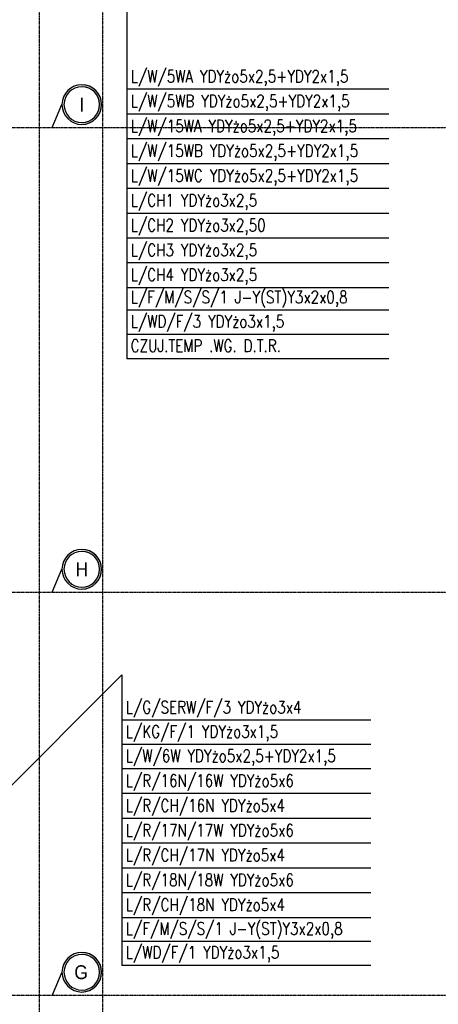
# Model space of a CAD drawing. Extents: x -7228 to 74941, y -112898 to 85621.
# Tile 115 of 256: x 53476 to 54152, y -55184 to -53594. Entities that reach past the tile are written whole.
import ezdxf
from ezdxf.enums import TextEntityAlignment as Align

# ---------------------------------------------------------------- set-up
doc = ezdxf.new("R2010")
doc.units = 0
doc.linetypes.add('CENTER', pattern=[2, 1.25, -0.25, 0.25, -0.25])
doc.layers.get('0').update_dxf_attribs({"color": 101, "linetype": 'CONTINUOUS'})
for name, color, linetype in [('E35', 6, 'CONTINUOUS'), ('Os-osie glowne', 1, 'CENTER'), ('Os-osie-opis', 16, 'CONTINUOUS')]:
    doc.layers.add(name, color=color, linetype=linetype)
doc.styles.add('dwg_opis duży', font='ARIAL.TTF', dxfattribs={"width": 0.9})
doc.styles.add('ROMANS', font='romans', dxfattribs={"width": 0.85})

# ---------------------------------------------------------------- blocks, each defined once
blk = doc.blocks.new('_opis_osi')
blk.add_hatch(color=256).paths.add_polyline_path([(32, -32), (28.8, -32, -1), (-28.8, -32), (-32, -32, 1)])
for radius in [32, 28.8]:
    blk.add_circle((0, -32), radius)
at = {"style": 'dwg_opis duży', "width": 0.9}
blk.add_attdef('AXNAMEV', text='', height=22.4, rotation=90, dxfattribs=at).set_placement((0, -32), align=Align.MIDDLE_CENTER)

msp = doc.modelspace()

# ---------------------------------------------------------------- linework, layer by layer
at = {"layer": 'E35'}
for p, q in [((53649.014, -53380.744), (53649.014, -54141.738)), ((54071.991, -53706.787), (53649.014, -53706.787)), ((54071.991, -53746.836), (53649.014, -53746.836)), ((54071.991, -53786.885), (53649.014, -53786.885)), ((54071.991, -53826.933), (53649.014, -53826.933)), ((54071.991, -53866.982), (53649.014, -53866.982)), ((54071.991, -53866.982), (53649.014, -53866.982)), ((54071.991, -53907.031), (53649.014, -53907.031)), ((54071.991, -53907.031), (53649.014, -53907.031)), ((54071.991, -53947.079), (53649.014, -53947.079)), ((54071.991, -53947.079), (53649.014, -53947.079)), ((54071.991, -53987.128), (53649.014, -53987.128)), ((54071.991, -53987.128), (53649.014, -53987.128)), ((54071.991, -54027.177), (53649.014, -54027.177)), ((54071.991, -54063.236), (53649.014, -54063.236)), ((54071.991, -54102.487), (53649.014, -54102.487)), ((54071.991, -54102.487), (53649.014, -54102.487)), ((54071.991, -54141.738), (53649.014, -54141.738)), ((53641.119, -54652.003), (53148.588, -55144.534)), ((53641.119, -54652.003), (53641.119, -55120.843)), ((54043.17, -54725.143), (53641.119, -54725.143)), ((54043.17, -54764.394), (53641.119, -54764.394)), ((54043.348, -54803.645), (53641.119, -54803.645)), ((54043.348, -54843.694), (53641.119, -54843.694)), ((54043.348, -54883.742), (53641.119, -54883.742)), ((54043.348, -54923.791), (53641.119, -54923.791)), ((54043.348, -54963.84), (53641.119, -54963.84)), ((54043.348, -55003.888), (53641.119, -55003.888)), ((54043.348, -55043.937), (53641.119, -55043.937)), ((54043.348, -55043.937), (53641.119, -55043.937)), ((54043.348, -55082.39), (53641.119, -55082.39)), ((54043.348, -55120.843), (53641.119, -55120.843))]:
    msp.add_line(p, q, dxfattribs=at)
at = {"layer": 'Os-osie glowne'}
for points in [[(53507.547, -51086.711), (53507.547, -57063.711)], [(53609.547, -51086.711), (53609.547, -57063.711)], [(50525.547, -53768.711), (62792.547, -53768.711)], [(50525.547, -54518.711), (62792.547, -54518.711)], [(50525.547, -55168.711), (62792.547, -55168.711)]]:
    msp.add_lwpolyline(points, dxfattribs=at)
at = {"layer": 'Os-osie-opis'}
for points in [[(53528.212, -53768.711), (53544.212, -53731.511)], [(53528.212, -54518.711), (53544.212, -54481.505)], [(53544.212, -55131.919), (53528.212, -55168.711)]]:
    msp.add_lwpolyline(points, dxfattribs=at)

# ---------------------------------------------------------------- block references
ref = msp.add_blockref('_opis_osi', (53544.212, -53731.511), dxfattribs=dict(at, xscale=-1, rotation=90))
ref.add_attrib('AXNAMEV', 'I', dxfattribs={"layer": '0', "height": 22.4, "style": 'dwg_opis duży', "width": 0.9}).set_placement((53576.102, -53731.511), align=Align.MIDDLE_CENTER)
ref = msp.add_blockref('_opis_osi', (53544.212, -54481.505), dxfattribs=dict(at, xscale=-1, rotation=90))
ref.add_attrib('AXNAMEV', 'H', dxfattribs={"layer": '0', "height": 22.4, "style": 'dwg_opis duży', "width": 0.9}).set_placement((53576.322, -54481.505), align=Align.MIDDLE_CENTER)
ref = msp.add_blockref('_opis_osi', (53544.212, -55131.919), dxfattribs=dict(at, xscale=-1, rotation=90))
ref.add_attrib('AXNAMEV', 'G', dxfattribs={"layer": '0', "height": 22.4, "style": 'dwg_opis duży', "width": 0.9}).set_placement((53575.043, -55131.919), align=Align.MIDDLE_CENTER)

# ---------------------------------------------------------------- texts
at = {"layer": 'E35', "style": 'ROMANS', "width": 0.8}
for s, p in [('L/W/5WA YDYżo5x2,5+YDY2x1,5', (53655.141, -53695.837)), ('L/W/5WB YDYżo5x2,5+YDY2x1,5', (53655.141, -53735.886)), ('L/W/15WA YDYżo5x2,5+YDY2x1,5', (53655.141, -53775.935)), ('L/W/15WB YDYżo5x2,5+YDY2x1,5', (53655.141, -53815.983)), ('L/W/15WC YDYżo5x2,5+YDY2x1,5', (53655.141, -53856.032)), ('L/CH1 YDYżo3x2,5', (53655.141, -53896.081)), ('L/CH2 YDYżo3x2,50', (53655.141, -53936.129)), ('L/CH3 YDYżo3x2,5', (53655.141, -53976.178)), ('L/CH4 YDYżo3x2,5', (53655.141, -54016.227)), ('L/F/M/S/S/1 J-Y(ST)Y3x2x0,8', (53655.141, -54052.286)), ('L/WD/F/3 YDYżo3x1,5', (53655.141, -54091.537)), ('CZUJ.TEMP .WG. D.T.R.', (53655.141, -54130.788)), ('L/G/SERW/F/3 YDYżo3x4', (53647.245, -54714.193)), ('L/KG/F/1 YDYżo3x1,5', (53647.245, -54753.444)), ('L/W/6W YDYżo5x2,5+YDY2x1,5', (53647.245, -54792.695)), ('L/R/16N/16W YDYżo5x6', (53647.245, -54832.744)), ('L/R/CH/16N YDYżo5x4', (53647.245, -54872.792)), ('L/R/17N/17W YDYżo5x6', (53647.245, -54912.841)), ('L/R/CH/17N YDYżo5x4', (53647.245, -54952.89)), ('L/R/18N/18W YDYżo5x6', (53647.245, -54992.938)), ('L/R/CH/18N YDYżo5x4', (53647.245, -55032.987)), ('L/F/M/S/S/1 J-Y(ST)Y3x2x0,8', (53647.245, -55071.44)), ('L/WD/F/1 YDYżo3x1,5', (53647.245, -55109.893))]:
    msp.add_text(s, height=20, dxfattribs=at).set_placement(p)

doc.saveas('drawing.dxf')
